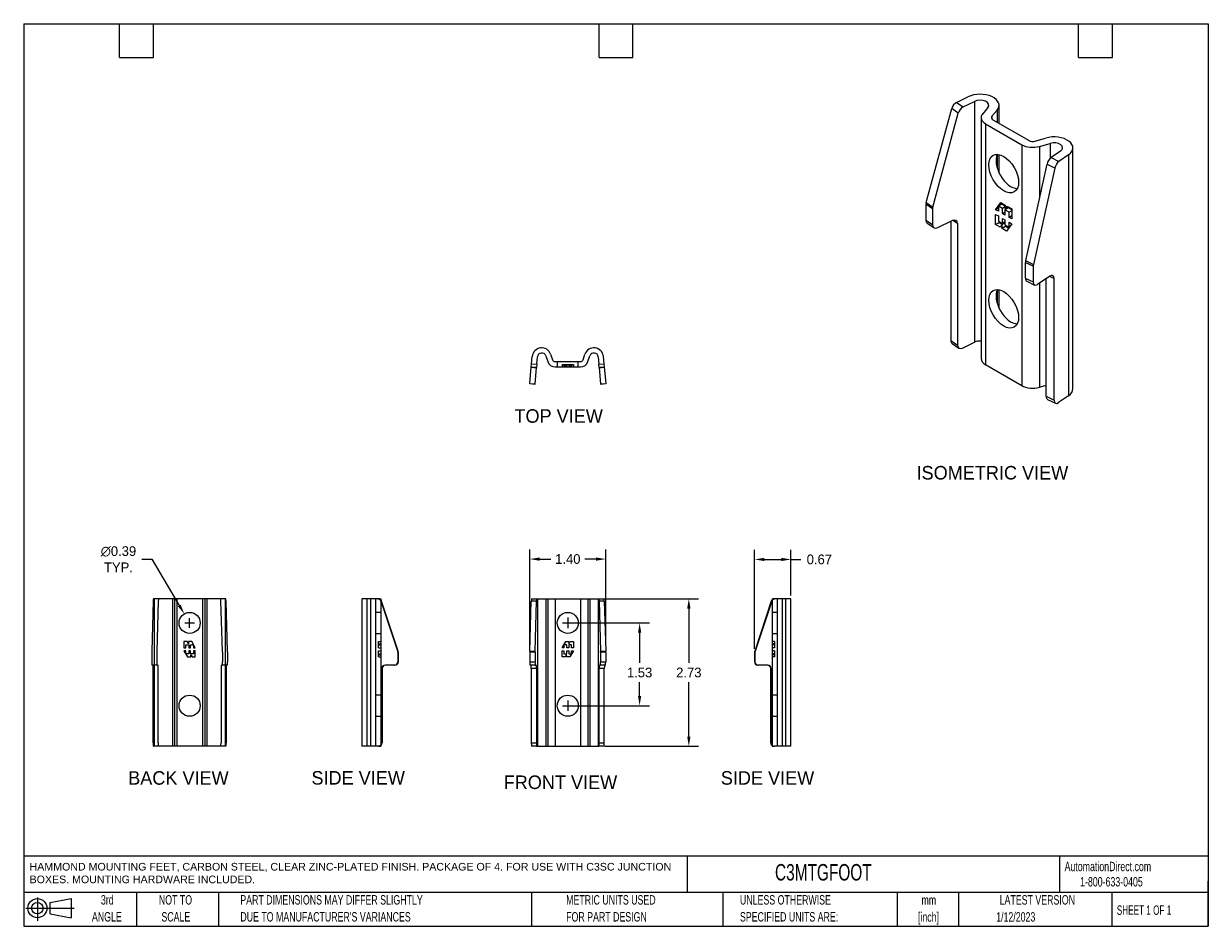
# Model space of a CAD drawing. Header units: inches. Extents: x 0 to 21.9, y 0 to 16.7.
import ezdxf
from ezdxf.lldxf.tags import DXFTag

# ---------------------------------------------------------------- set-up
doc = ezdxf.new("R2010")
doc.units = ezdxf.units.IN
doc.header["$MEASUREMENT"] = 0
doc.layers.get('0').update_dxf_attribs({"linetype": 'CONTINUOUS'})
doc.layers.get('Defpoints').update_dxf_attribs({"linetype": 'CONTINUOUS'})
doc.layers.add('COM70237', color=7, linetype='CONTINUOUS')
doc.layers.add('TEXT', color=140, linetype='CONTINUOUS', lineweight=25)
doc.styles.add('SLDTEXTSTYLE0', font='TXT', dxfattribs={"width": 0.7})
doc.styles.add('SLDTEXTSTYLE1', font='TXT', dxfattribs={"width": 0.65})
tags = doc.linetypes.add('HIDDEN2', pattern=[0.1875, 0.125, -0.0625]).pattern_tags.tags
tags[6:7] = [DXFTag(74, 4), DXFTag(75, 0), DXFTag(340, '0'), DXFTag(46, 0.0), DXFTag(50, 0.0), DXFTag(44, 0.0), DXFTag(45, 0.0)]
tags[4:5] = [DXFTag(74, 4), DXFTag(75, 0), DXFTag(340, '0'), DXFTag(46, 0.0), DXFTag(50, 0.0), DXFTag(44, 0.0), DXFTag(45, 0.0)]
doc.dimstyles.get("Standard").update_dxf_attribs({"dimtxt": 0.18, "dimasz": 0.18, "dimexe": 0.18, "dimexo": 0.0625, "dimgap": 0.09, "dimtad": 0, "dimtih": 1, "dimtoh": 1, "dimzin": 0, "dimdsep": 46, "dimtxsty": 'Standard', "dimcen": 0.09, "dimadec": 0, "dimazin": 0, "dimtfac": 1, "dimtofl": 0, "dimtmove": 0, "dimatfit": 3, "dimfxl": 1, "dimtolj": 1, "dimtzin": 0, "dimarcsym": 0})

# ---------------------------------------------------------------- blocks, each defined once
blk = doc.blocks.new('*D5')
at = {"color": 0, "lineweight": -2, "transparency": 16777216}
for p, q in [((10.696, 6.054), (12.477, 6.054)), ((12.297, 5.874), (12.297, 4.871)), ((12.297, 3.508), (12.297, 4.511)), ((10.744, 3.328), (12.477, 3.328))]:
    blk.add_line(p, q, dxfattribs=at)
at = {"color": 0, "transparency": 16777216}
for points in [[(12.267, 5.874), (12.327, 5.874), (12.297, 6.054)], [(12.267, 3.508), (12.327, 3.508), (12.297, 3.328)]]:
    blk.add_solid(points, dxfattribs=at)
at = {"layer": 'Defpoints', "color": 0, "transparency": 16777216}
for p in [(10.634, 6.054), (10.682, 3.328), (12.297, 3.328)]:
    blk.add_point(p, dxfattribs=at)
at = {"color": 0, "transparency": 16777216, "insert": (12.297, 4.691), "char_height": 0.18, "attachment_point": 5}
blk.add_mtext('\\A1;2.73', dxfattribs=at)
blk = doc.blocks.new('*D6')
at = {"color": 0, "lineweight": -2, "transparency": 16777216}
for p, q in [((13.512, 5.131), (13.512, 6.962)), ((14.185, 6.117), (14.185, 6.962)), ((13.692, 6.782), (14.005, 6.782)), ((14.185, 6.782), (14.365, 6.782))]:
    blk.add_line(p, q, dxfattribs=at)
at = {"color": 0, "transparency": 16777216}
for points in [[(13.692, 6.812), (13.692, 6.752), (13.512, 6.782)], [(14.005, 6.812), (14.005, 6.752), (14.185, 6.782)]]:
    blk.add_solid(points, dxfattribs=at)
at = {"layer": 'Defpoints', "color": 0, "transparency": 16777216}
for p in [(14.185, 6.782), (14.185, 6.054), (13.512, 5.068)]:
    blk.add_point(p, dxfattribs=at)
at = {"color": 0, "transparency": 16777216, "insert": (14.71, 6.782), "char_height": 0.18, "attachment_point": 5}
blk.add_mtext('\\A1;0.67', dxfattribs=at)
blk = doc.blocks.new('*D7')
at = {"color": 0, "lineweight": -2, "transparency": 16777216}
for p, q in [((9.359, 5.15), (9.359, 6.969)), ((9.539, 6.789), (9.745, 6.789)), ((10.581, 6.789), (10.375, 6.789)), ((10.761, 5.231), (10.761, 6.969))]:
    blk.add_line(p, q, dxfattribs=at)
at = {"color": 0, "transparency": 16777216}
for points in [[(9.539, 6.819), (9.539, 6.759), (9.359, 6.789)], [(10.581, 6.819), (10.581, 6.759), (10.761, 6.789)]]:
    blk.add_solid(points, dxfattribs=at)
at = {"layer": 'Defpoints', "color": 0, "transparency": 16777216}
for p in [(10.761, 6.789), (9.359, 5.088), (10.761, 5.168)]:
    blk.add_point(p, dxfattribs=at)
at = {"color": 0, "transparency": 16777216, "insert": (10.06, 6.789), "char_height": 0.18, "attachment_point": 5}
blk.add_mtext('\\A1;1.40', dxfattribs=at)
blk = doc.blocks.new('*D8')
at = {"color": 0, "lineweight": -2, "transparency": 16777216}
for p, q in [((2.187, 6.786), (2.367, 6.786)), ((2.367, 6.786), (2.876, 5.932)), ((3.068, 5.519), (3.068, 5.699)), ((2.978, 5.609), (3.158, 5.609))]:
    blk.add_line(p, q, dxfattribs=at)
at = {"color": 0, "transparency": 16777216}
blk.add_solid([(2.902, 5.947), (2.85, 5.916), (2.968, 5.777)], dxfattribs=at)
at = {"layer": 'Defpoints', "color": 0, "transparency": 16777216}
for p in [(2.968, 5.777), (3.167, 5.442)]:
    blk.add_point(p, dxfattribs=at)
at = {"color": 0, "transparency": 16777216, "insert": (1.752, 6.786), "char_height": 0.18, "attachment_point": 5}
blk.add_mtext('\\A1;∅0.39\\PTYP.', dxfattribs=at)
blk = doc.blocks.new('Block11')
at = {"color": 7, "linetype": 'Continuous', "lineweight": 18}
for p, q in [((0, 2.88), (10.87, 2.88)), ((2.59, 5.31), (2.59, 0)), ((5.48, 4.17), (10.18, 5.03)), ((5.48, 1.6), (5.48, 4.17)), ((10.18, 5.03), (10.18, 0.73)), ((5.48, 1.6), (10.18, 0.73))]:
    blk.add_line(p, q, dxfattribs=at)
for radius in [2.15, 1.29]:
    blk.add_circle((2.59, 2.88), radius, dxfattribs=at)
blk = doc.blocks.new('Block12')
at = {"color": 7, "linetype": 'Continuous'}
blk.add_blockref('Block11', (0, 0), dxfattribs=at)
blk = doc.blocks.new('SW_NOTE_0_1')
at = {"layer": 'TEXT', "color": 0, "char_height": 2.117, "attachment_point": 2, "style": 'SLDTEXTSTYLE0'}
for s, insert in [('mm', (2.84, 2.73)), ('[inch]', (2.76, -1.09))]:
    blk.add_mtext(s, dxfattribs=dict(at, insert=insert))
blk = doc.blocks.new('SW_NOTE_0_2')
at = {"layer": 'TEXT', "color": 0, "char_height": 2.1167, "attachment_point": 1, "style": 'SLDTEXTSTYLE0'}
for s, insert in [('UNLESS OTHERWISE', (0, 2.73)), ('SPECIFIED UNITS ARE:', (0, -1.09))]:
    blk.add_mtext(s, dxfattribs=dict(at, insert=insert))
blk = doc.blocks.new('SW_NOTE_0_3')
at = {"layer": 'TEXT', "color": 0, "char_height": 2.1167, "attachment_point": 1, "style": 'SLDTEXTSTYLE0'}
for s, insert in [('PART DIMENSIONS MAY DIFFER SLIGHTLY', (0, 2.73)), ("DUE TO MANUFACTURER'S VARIANCES", (0, -1.09))]:
    blk.add_mtext(s, dxfattribs=dict(at, insert=insert))
blk = doc.blocks.new('SW_NOTE_0_4')
at = {"layer": 'TEXT', "color": 0, "char_height": 2.117, "attachment_point": 2, "style": 'SLDTEXTSTYLE0'}
for s, insert in [('NOT TO', (5.26, 2.73)), ('SCALE', (5.35, -1.09))]:
    blk.add_mtext(s, dxfattribs=dict(at, insert=insert))
blk = doc.blocks.new('SW_NOTE_0_5')
at = {"layer": 'TEXT', "color": 0, "char_height": 2.117, "attachment_point": 2, "style": 'SLDTEXTSTYLE0'}
for s, insert in [('3rd', (2.32, 2.73)), ('ANGLE', (2.22, -1.09))]:
    blk.add_mtext(s, dxfattribs=dict(at, insert=insert))
blk = doc.blocks.new('SW_NOTE_0_6')
at = {"layer": 'TEXT', "color": 0, "char_height": 2.1167, "attachment_point": 1, "style": 'SLDTEXTSTYLE0'}
for s, insert in [('METRIC UNITS USED', (0, 2.73)), ('FOR PART DESIGN', (0, -1.09))]:
    blk.add_mtext(s, dxfattribs=dict(at, insert=insert))
blk = doc.blocks.new('*D18')
at = {"color": 0, "lineweight": -2, "transparency": 16777216}
for p, q in [((10.122, 5.609), (11.567, 5.609)), ((11.387, 5.429), (11.387, 4.871)), ((11.387, 4.258), (11.387, 4.511)), ((10.122, 4.078), (11.567, 4.078))]:
    blk.add_line(p, q, dxfattribs=at)
at = {"color": 0, "transparency": 16777216}
for points in [[(11.357, 5.429), (11.417, 5.429), (11.387, 5.609)], [(11.357, 4.258), (11.417, 4.258), (11.387, 4.078)]]:
    blk.add_solid(points, dxfattribs=at)
at = {"layer": 'Defpoints', "color": 0, "transparency": 16777216}
for p in [(10.059, 5.609), (10.059, 4.078), (11.387, 4.078)]:
    blk.add_point(p, dxfattribs=at)
at = {"color": 0, "transparency": 16777216, "insert": (11.387, 4.691), "char_height": 0.18, "attachment_point": 5}
blk.add_mtext('\\A1;1.53', dxfattribs=at)

msp = doc.modelspace()

# ---------------------------------------------------------------- linework, layer by layer
for p, q in [((10.059, 5.707), (10.059, 5.512)), ((9.962, 5.609), (10.157, 5.609)), ((10.059, 4.176), (10.059, 3.981)), ((9.962, 4.078), (10.157, 4.078))]:
    msp.add_line(p, q)
at = {"layer": 'COM70237', "color": 7, "linetype": 'Continuous'}
for p, q in [((17.248, 15.232), (17.458, 15.333)), ((16.686, 13.381), (17.157, 15.118)), ((17.279, 15.034), (17.157, 15.118)), ((17.248, 15.232), (17.37, 15.148)), ((17.37, 15.148), (17.58, 15.249)), ((17.58, 15.249), (17.58, 10.798)), ((17.827, 15.138), (17.73, 15.023)), ((18.033, 14.846), (18.033, 15.179)), ((16.808, 13.297), (17.279, 15.034)), ((17.701, 14.951), (17.701, 10.499)), ((17.997, 15.09), (17.9, 14.975)), ((17.9, 14.975), (17.9, 14.927)), ((17.919, 14.912), (18.586, 14.527)), ((17.997, 15.09), (17.997, 14.866)), ((17.784, 14.834), (18.451, 14.449)), ((17.784, 14.834), (17.784, 10.383)), ((18.696, 14.516), (18.894, 14.572)), ((18.779, 14.418), (18.978, 14.474)), ((18.978, 14.474), (18.978, 14.196)), ((17.997, 14.261), (17.997, 14.018)), ((18.033, 13.926), (18.033, 14.267)), ((18.451, 14.449), (18.451, 9.998)), ((18.779, 14.418), (18.779, 13.46)), ((19.17, 14.331), (18.995, 14.21)), ((19.316, 14.261), (19.14, 14.14)), ((19.316, 14.261), (19.316, 9.809)), ((19.398, 9.939), (19.398, 14.391)), ((18.918, 14.088), (18.523, 12.307)), ((19.064, 14.017), (18.668, 12.237)), ((19.064, 14.017), (18.918, 14.088)), ((18.995, 14.21), (19.14, 14.14)), ((16.686, 13.381), (16.808, 13.297)), ((17.969, 13.248), (18.063, 13.383)), ((18.063, 13.383), (18.148, 13.334)), ((18.076, 13.347), (18.09, 13.368)), ((16.681, 13.347), (16.681, 13.057)), ((16.803, 13.263), (16.681, 13.347)), ((16.803, 13.263), (16.803, 12.973)), ((18.019, 13.277), (17.969, 13.248)), ((18.019, 13.219), (17.969, 13.248)), ((17.969, 12.972), (17.969, 13.161)), ((17.969, 13.161), (18.019, 13.132)), ((18.082, 13.351), (18.019, 13.314)), ((18.094, 13.27), (18.019, 13.314)), ((18.019, 13.314), (18.019, 13.219)), ((18.148, 13.313), (18.082, 13.351)), ((18.148, 13.301), (18.094, 13.27)), ((18.094, 13.176), (18.094, 13.27)), ((18.141, 13.203), (18.094, 13.176)), ((18.141, 13.149), (18.094, 13.176)), ((18.205, 13.28), (18.141, 13.243)), ((18.217, 13.2), (18.141, 13.243)), ((18.141, 13.243), (18.141, 13.149)), ((18.148, 13.334), (18.148, 13.265)), ((18.148, 13.265), (18.183, 13.314)), ((18.208, 13.299), (18.148, 13.265)), ((18.158, 13.253), (18.158, 13.27)), ((18.183, 13.314), (18.267, 13.266)), ((18.267, 13.244), (18.205, 13.28)), ((18.267, 13.229), (18.217, 13.2)), ((18.217, 13.105), (18.217, 13.2)), ((18.267, 13.266), (18.267, 13.076)), ((16.681, 13.057), (16.803, 12.973)), ((16.706, 13), (16.828, 12.916)), ((16.899, 12.917), (17.167, 13.047)), ((17.14, 13.034), (17.14, 10.83)), ((17.263, 12.992), (17.176, 13.051)), ((17.263, 12.992), (17.263, 10.746)), ((18.032, 13.008), (17.969, 12.972)), ((18.053, 12.923), (17.969, 12.972)), ((18.019, 13.132), (18.019, 13.037)), ((18.019, 13.037), (18.094, 12.994)), ((18.032, 13.008), (18.032, 13.03)), ((18.091, 12.974), (18.032, 13.008)), ((18.087, 12.972), (18.053, 12.923)), ((18.141, 13.003), (18.087, 12.972)), ((18.087, 12.903), (18.087, 12.972)), ((18.151, 12.94), (18.087, 12.903)), ((18.094, 12.994), (18.094, 13.088)), ((18.094, 13.088), (18.141, 13.061)), ((18.141, 13.021), (18.094, 12.994)), ((18.141, 13.061), (18.141, 12.967)), ((18.141, 12.967), (18.217, 12.923)), ((18.151, 12.94), (18.151, 12.961)), ((18.209, 12.906), (18.151, 12.94)), ((18.267, 12.989), (18.172, 12.854)), ((18.267, 13.134), (18.217, 13.105)), ((18.267, 13.076), (18.217, 13.105)), ((18.217, 12.923), (18.217, 13.018)), ((18.217, 13.018), (18.267, 12.989)), ((18.224, 12.927), (18.217, 12.923)), ((18.172, 12.854), (18.087, 12.903)), ((18.518, 12.272), (18.518, 11.983)), ((18.664, 12.202), (18.518, 12.272)), ((18.523, 12.307), (18.668, 12.237)), ((18.664, 12.202), (18.664, 11.912)), ((18.518, 11.983), (18.664, 11.912)), ((18.544, 11.925), (18.69, 11.855)), ((18.969, 12.02), (18.744, 11.865)), ((18.779, 11.889), (18.779, 9.966)), ((18.904, 9.798), (18.904, 11.975)), ((19.05, 11.973), (18.963, 12.015)), ((19.05, 9.728), (19.05, 11.973)), ((17.997, 11.761), (17.997, 11.518)), ((18.033, 11.426), (18.033, 11.767)), ((17.14, 10.83), (17.263, 10.746)), ((17.165, 10.774), (17.287, 10.69)), ((17.358, 10.691), (17.58, 10.798)), ((9.391, 10.398), (9.402, 10.534)), ((9.485, 10.39), (9.497, 10.526)), ((9.652, 10.545), (9.688, 10.441)), ((9.742, 10.576), (9.778, 10.471)), ((10.341, 10.471), (10.377, 10.576)), ((10.43, 10.441), (10.466, 10.545)), ((10.622, 10.526), (10.634, 10.39)), ((10.716, 10.534), (10.728, 10.398)), ((9.359, 10.032), (9.385, 10.339)), ((9.385, 10.339), (9.391, 10.398)), ((9.48, 10.331), (9.385, 10.339)), ((9.391, 10.398), (9.485, 10.39)), ((9.453, 10.024), (9.48, 10.331)), ((9.485, 10.39), (9.48, 10.331)), ((9.824, 10.439), (10.295, 10.439)), ((9.824, 10.344), (10.295, 10.344)), ((10.634, 10.39), (10.728, 10.398)), ((10.639, 10.331), (10.634, 10.39)), ((10.733, 10.339), (10.639, 10.331)), ((10.639, 10.331), (10.666, 10.024)), ((10.728, 10.398), (10.733, 10.339)), ((10.733, 10.339), (10.76, 10.032)), ((17.784, 10.383), (18.451, 9.998)), ((9.358, 10.029), (9.359, 10.032)), ((9.453, 10.021), (9.358, 10.029)), ((9.359, 10.032), (9.453, 10.024)), ((9.453, 10.024), (9.453, 10.021)), ((10.666, 10.024), (10.76, 10.032)), ((10.761, 10.029), (10.666, 10.021)), ((10.666, 10.021), (10.666, 10.024)), ((10.76, 10.032), (10.761, 10.029)), ((18.779, 9.966), (18.904, 10.001)), ((18.904, 9.798), (19.05, 9.728)), ((18.93, 9.741), (19.075, 9.671)), ((19.316, 9.809), (19.13, 9.681)), ((2.394, 6.012), (2.367, 5.088)), ((2.411, 6.054), (2.399, 6.054)), ((2.751, 6.054), (2.411, 6.054)), ((2.411, 6.054), (2.411, 3.328)), ((2.787, 6.054), (2.751, 6.054)), ((2.751, 6.054), (2.751, 3.328)), ((2.832, 6.054), (2.787, 6.054)), ((2.787, 6.054), (2.787, 3.328)), ((3.303, 6.054), (2.832, 6.054)), ((2.832, 6.054), (2.832, 3.328)), ((3.349, 6.054), (3.303, 6.054)), ((3.303, 6.054), (3.303, 3.328)), ((3.385, 6.054), (3.349, 6.054)), ((3.349, 6.054), (3.349, 3.328)), ((3.725, 6.054), (3.385, 6.054)), ((3.385, 6.054), (3.385, 3.328)), ((3.725, 6.054), (3.725, 3.328)), ((3.737, 6.054), (3.725, 6.054)), ((3.769, 5.088), (3.742, 6.012)), ((6.412, 6.054), (6.252, 6.054)), ((6.252, 6.054), (6.252, 3.328)), ((6.412, 6.054), (6.412, 3.328)), ((6.548, 6.054), (6.412, 6.054)), ((6.548, 6.054), (6.556, 6.054)), ((6.556, 6.054), (6.602, 6.054)), ((6.602, 6.054), (6.602, 6.034)), ((6.914, 5.088), (6.607, 6.012)), ((6.615, 6.012), (6.607, 6.012)), ((6.922, 5.088), (6.615, 6.012)), ((9.359, 5.088), (9.385, 6.012)), ((9.48, 6.012), (9.385, 6.012)), ((9.391, 6.054), (9.485, 6.054)), ((9.453, 5.088), (9.48, 6.012)), ((9.485, 6.054), (9.497, 6.054)), ((9.497, 6.054), (9.652, 6.054)), ((9.497, 6.054), (9.497, 3.328)), ((9.652, 6.054), (9.688, 6.054)), ((9.652, 6.054), (9.652, 3.328)), ((9.688, 6.054), (9.824, 6.054)), ((9.688, 6.054), (9.688, 3.328)), ((9.824, 6.054), (10.295, 6.054)), ((9.824, 6.054), (9.824, 3.328)), ((10.295, 6.054), (10.43, 6.054)), ((10.295, 6.054), (10.295, 3.328)), ((10.43, 6.054), (10.466, 6.054)), ((10.43, 6.054), (10.43, 3.328)), ((10.466, 6.054), (10.622, 6.054)), ((10.466, 6.054), (10.466, 3.328)), ((10.622, 6.054), (10.634, 6.054)), ((10.622, 6.054), (10.622, 3.328)), ((10.634, 6.054), (10.728, 6.054)), ((10.639, 6.012), (10.666, 5.088)), ((10.733, 6.012), (10.639, 6.012)), ((10.733, 6.012), (10.76, 5.088)), ((13.822, 6.012), (13.515, 5.088)), ((13.83, 6.012), (13.523, 5.088)), ((13.83, 6.012), (13.822, 6.012)), ((13.835, 6.054), (13.881, 6.054)), ((13.835, 6.054), (13.835, 6.034)), ((13.881, 6.054), (13.889, 6.054)), ((14.025, 6.054), (13.889, 6.054)), ((14.185, 6.054), (14.025, 6.054)), ((14.025, 6.054), (14.025, 3.328)), ((14.185, 3.328), (14.185, 6.054)), ((9.954, 5.148), (10.021, 5.264)), ((10.021, 5.264), (10.081, 5.264)), ((10.081, 5.264), (10.081, 5.222)), ((10.081, 5.222), (10.105, 5.264)), ((10.105, 5.264), (10.165, 5.264)), ((10.165, 5.264), (10.165, 5.148)), ((2.367, 5.068), (2.367, 4.891)), ((3.769, 5.068), (3.769, 4.891)), ((6.914, 5.088), (6.922, 5.088)), ((6.917, 5.068), (6.917, 4.891)), ((6.925, 5.068), (6.917, 5.068)), ((6.925, 5.068), (6.925, 4.891)), ((9.358, 5.068), (9.358, 4.891)), ((9.453, 5.068), (9.358, 5.068)), ((9.359, 5.088), (9.453, 5.088)), ((9.453, 5.068), (9.453, 4.891)), ((9.989, 5.148), (9.954, 5.148)), ((9.954, 4.979), (9.954, 5.095)), ((9.954, 5.095), (9.989, 5.095)), ((10.043, 5.206), (9.989, 5.206)), ((9.989, 5.206), (9.989, 5.148)), ((9.989, 5.095), (9.989, 5.037)), ((10.043, 5.148), (10.043, 5.206)), ((10.076, 5.148), (10.043, 5.148)), ((10.043, 5.037), (10.043, 5.095)), ((10.043, 5.095), (10.076, 5.095)), ((10.129, 5.206), (10.076, 5.206)), ((10.076, 5.206), (10.076, 5.148)), ((10.076, 5.095), (10.076, 5.037)), ((10.165, 5.095), (10.098, 4.979)), ((10.129, 5.148), (10.129, 5.206)), ((10.165, 5.148), (10.129, 5.148)), ((10.129, 5.037), (10.129, 5.095)), ((10.129, 5.095), (10.165, 5.095)), ((10.666, 5.088), (10.76, 5.088)), ((10.666, 5.068), (10.666, 4.891)), ((10.761, 5.068), (10.666, 5.068)), ((10.761, 5.068), (10.761, 4.891)), ((13.512, 5.068), (13.512, 4.891)), ((13.52, 5.068), (13.512, 5.068)), ((13.515, 5.088), (13.523, 5.088)), ((13.52, 5.068), (13.52, 4.891)), ((2.387, 4.828), (2.372, 4.828)), ((3.763, 4.828), (3.748, 4.828)), ((6.855, 4.828), (6.68, 4.828)), ((6.863, 4.828), (6.855, 4.828)), ((6.917, 4.891), (6.925, 4.891)), ((9.358, 4.891), (9.453, 4.891)), ((9.458, 4.828), (9.364, 4.828)), ((9.458, 4.828), (9.474, 4.828)), ((10.013, 4.979), (9.954, 4.979)), ((9.989, 5.037), (10.043, 5.037)), ((10.038, 5.021), (10.013, 4.979)), ((10.038, 4.979), (10.038, 5.021)), ((10.098, 4.979), (10.038, 4.979)), ((10.076, 5.037), (10.129, 5.037)), ((10.645, 4.828), (10.661, 4.828)), ((10.755, 4.828), (10.661, 4.828)), ((10.666, 4.891), (10.761, 4.891)), ((13.512, 4.891), (13.52, 4.891)), ((13.582, 4.828), (13.574, 4.828)), ((13.756, 4.828), (13.582, 4.828)), ((2.393, 3.391), (2.393, 4.766)), ((3.743, 4.766), (3.743, 3.391)), ((6.618, 4.766), (6.618, 3.391)), ((6.626, 4.766), (6.618, 4.766)), ((6.626, 4.766), (6.626, 3.391)), ((9.384, 4.766), (9.384, 3.391)), ((9.479, 4.766), (9.384, 4.766)), ((9.479, 4.766), (9.479, 3.391)), ((10.64, 3.391), (10.64, 4.766)), ((10.734, 4.766), (10.64, 4.766)), ((10.734, 3.391), (10.734, 4.766)), ((13.81, 3.391), (13.81, 4.766)), ((13.819, 4.766), (13.81, 4.766)), ((13.819, 3.391), (13.819, 4.766)), ((2.411, 3.328), (2.398, 3.328)), ((2.751, 3.328), (2.411, 3.328)), ((2.787, 3.328), (2.751, 3.328)), ((2.832, 3.328), (2.787, 3.328)), ((3.303, 3.328), (2.832, 3.328)), ((3.349, 3.328), (3.303, 3.328)), ((3.385, 3.328), (3.349, 3.328)), ((3.725, 3.328), (3.385, 3.328)), ((3.737, 3.328), (3.725, 3.328)), ((6.412, 3.328), (6.252, 3.328)), ((6.556, 3.328), (6.412, 3.328)), ((6.564, 3.328), (6.556, 3.328)), ((6.564, 3.328), (6.602, 3.328)), ((6.602, 3.341), (6.602, 3.328)), ((6.618, 3.391), (6.626, 3.391)), ((9.384, 3.391), (9.479, 3.391)), ((9.485, 3.328), (9.39, 3.328)), ((9.485, 3.328), (9.497, 3.328)), ((9.497, 3.328), (9.652, 3.328)), ((9.652, 3.328), (9.688, 3.328)), ((9.688, 3.328), (9.824, 3.328)), ((9.824, 3.328), (10.295, 3.328)), ((10.295, 3.328), (10.43, 3.328)), ((10.43, 3.328), (10.466, 3.328)), ((10.466, 3.328), (10.622, 3.328)), ((10.622, 3.328), (10.634, 3.328)), ((10.729, 3.328), (10.634, 3.328)), ((10.64, 3.391), (10.734, 3.391)), ((13.81, 3.391), (13.819, 3.391)), ((13.835, 3.341), (13.835, 3.328)), ((13.835, 3.328), (13.873, 3.328)), ((13.881, 3.328), (13.873, 3.328)), ((14.025, 3.328), (13.881, 3.328)), ((14.185, 3.328), (14.025, 3.328))]:
    msp.add_line(p, q, dxfattribs=at)
at = {"layer": 'COM70237', "color": 7, "linetype": 'HIDDEN2'}
for p, q in [((9.479, 10.32), (9.384, 10.328)), ((9.864, 10.439), (9.864, 10.344)), ((9.954, 10.389), (9.954, 10.344)), ((9.954, 10.389), (10.021, 10.389)), ((9.989, 10.389), (9.989, 10.344)), ((10.013, 10.389), (10.013, 10.344)), ((10.021, 10.389), (10.021, 10.344)), ((10.021, 10.389), (10.081, 10.389)), ((10.038, 10.389), (10.038, 10.344)), ((10.043, 10.389), (10.043, 10.344)), ((10.076, 10.389), (10.076, 10.344)), ((10.081, 10.389), (10.081, 10.344)), ((10.081, 10.389), (10.105, 10.389)), ((10.098, 10.389), (10.098, 10.344)), ((10.105, 10.389), (10.105, 10.344)), ((10.105, 10.389), (10.165, 10.389)), ((10.129, 10.389), (10.129, 10.344)), ((10.165, 10.389), (10.165, 10.344)), ((10.254, 10.344), (10.254, 10.439)), ((10.734, 10.328), (10.64, 10.32)), ((2.488, 6.012), (2.461, 5.088)), ((3.674, 5.088), (3.647, 6.012)), ((6.347, 6.054), (6.347, 3.328)), ((6.507, 6.054), (6.507, 3.328)), ((6.602, 6.034), (6.602, 3.341)), ((13.835, 6.034), (13.835, 3.341)), ((13.93, 6.054), (13.93, 3.328)), ((14.09, 3.328), (14.09, 6.054)), ((6.602, 5.804), (6.507, 5.804)), ((13.93, 5.804), (13.835, 5.804)), ((3.022, 5.264), (2.962, 5.264)), ((2.962, 5.264), (2.962, 5.148)), ((3.046, 5.222), (3.022, 5.264)), ((3.106, 5.264), (3.046, 5.264)), ((3.046, 5.264), (3.046, 5.222)), ((3.173, 5.148), (3.106, 5.264)), ((6.507, 5.414), (6.602, 5.414)), ((6.557, 5.264), (6.602, 5.264)), ((6.557, 5.148), (6.557, 5.264)), ((13.835, 5.414), (13.93, 5.414)), ((13.88, 5.264), (13.835, 5.264)), ((13.88, 5.264), (13.88, 5.148)), ((2.461, 5.068), (2.461, 4.891)), ((2.962, 5.148), (2.998, 5.148)), ((2.998, 5.095), (2.962, 5.095)), ((2.962, 5.095), (3.029, 4.979)), ((2.998, 5.148), (2.998, 5.206)), ((2.998, 5.206), (3.051, 5.206)), ((2.998, 5.037), (2.998, 5.095)), ((3.051, 5.206), (3.051, 5.148)), ((3.051, 5.148), (3.084, 5.148)), ((3.084, 5.095), (3.051, 5.095)), ((3.051, 5.095), (3.051, 5.037)), ((3.084, 5.148), (3.084, 5.206)), ((3.084, 5.206), (3.138, 5.206)), ((3.084, 5.037), (3.084, 5.095)), ((3.138, 5.206), (3.138, 5.148)), ((3.138, 5.148), (3.173, 5.148)), ((3.173, 5.095), (3.138, 5.095)), ((3.138, 5.095), (3.138, 5.037)), ((3.173, 4.979), (3.173, 5.095)), ((3.674, 5.068), (3.674, 4.891)), ((6.557, 5.222), (6.602, 5.222)), ((6.557, 5.206), (6.602, 5.206)), ((6.557, 5.148), (6.602, 5.148)), ((6.557, 5.095), (6.602, 5.095)), ((6.557, 4.979), (6.557, 5.095)), ((13.88, 5.222), (13.835, 5.222)), ((13.88, 5.206), (13.835, 5.206)), ((13.88, 5.148), (13.835, 5.148)), ((13.88, 5.095), (13.835, 5.095)), ((13.88, 5.095), (13.88, 4.979)), ((2.482, 4.828), (2.387, 4.828)), ((3.051, 5.037), (2.998, 5.037)), ((3.029, 4.979), (3.089, 4.979)), ((3.138, 5.037), (3.084, 5.037)), ((3.089, 4.979), (3.089, 5.021)), ((3.089, 5.021), (3.114, 4.979)), ((3.114, 4.979), (3.173, 4.979)), ((3.748, 4.828), (3.654, 4.828)), ((6.557, 5.037), (6.602, 5.037)), ((6.557, 5.021), (6.602, 5.021)), ((6.557, 4.979), (6.602, 4.979)), ((13.88, 5.037), (13.835, 5.037)), ((13.88, 5.021), (13.835, 5.021)), ((13.88, 4.979), (13.835, 4.979)), ((2.487, 3.391), (2.487, 4.766)), ((3.648, 4.766), (3.648, 3.391)), ((6.602, 4.273), (6.507, 4.273)), ((13.93, 4.273), (13.835, 4.273)), ((6.507, 3.883), (6.602, 3.883)), ((13.835, 3.883), (13.93, 3.883))]:
    msp.add_line(p, q, dxfattribs=at)
at = {"layer": 'COM70237', "color": 7, "linetype": 'Continuous'}
for centre in [(3.068, 5.609), (10.059, 5.609), (3.068, 4.078), (10.059, 4.078)]:
    msp.add_circle(centre, 0.195, dxfattribs=at)
for centre, radius, start, end in [((9.577, 10.519), 0.175, 19, 175), ((9.577, 10.519), 0.08, 19, 175), ((10.542, 10.519), 0.175, 5, 161), ((10.542, 10.519), 0.08, 5, 161), ((9.824, 10.487), 0.143, 199, 270), ((9.824, 10.487), 0.048, 199, 270), ((10.295, 10.487), 0.048, 270, 341), ((10.295, 10.487), 0.143, 270, 341)]:
    msp.add_arc(centre, radius, start, end, dxfattribs=at)
for centre, major_axis, ratio, start_param, end_param in [((17.683, 15.179), (-0.35, 0), 0.57735, 2.687807, 5.410521), ((17.248, 15.13), (-0.071, -0.103), 0.625473, 3.974605, 5.223648), ((17.37, 15.046), (0.071, 0.103), 0.625473, 0.833013, 2.082055), ((17.683, 15.179), (-0.16, 0), 0.57735, 2.687807, 5.410521), ((17.987, 14.951), (0.286, 0), 0.57735, 2.687807, 3.926991), ((17.987, 14.951), (0.096, 0), 0.57735, 2.687807, 3.926991), ((18.653, 14.566), (-0.096, 0), 0.57735, 0.785398, 2.024582), ((19.048, 14.391), (-0.35, 0), 0.57735, 2.443461, 5.166175), ((19.048, 14.391), (-0.16, 0), 0.57735, 2.443461, 5.166175), ((18.252, 13.993), (0.195, -0.338), 0.57735, 3.493286, 5.931492), ((18.653, 14.566), (-0.286, 0), 0.57735, 0.785398, 2.024582), ((18.995, 14.108), (-0.054, -0.112), 0.524834, 3.887007, 5.13605), ((19.14, 14.038), (0.054, 0.112), 0.524834, 0.745414, 1.994457), ((16.777, 13.393), (-0.071, -0.103), 0.625473, 5.223648, 5.545399), ((16.899, 13.309), (-0.071, -0.103), 0.625473, 5.223648, 5.545399), ((16.777, 13.103), (0.071, 0.103), 0.625473, 2.403806, 3.141593), ((16.899, 13.019), (0.071, 0.103), 0.625473, 2.403806, 3.974602), ((17.167, 12.945), (-0.071, -0.103), 0.625473, 2.403806, 3.974602), ((18.599, 12.327), (-0.054, -0.112), 0.524834, 5.13605, 5.457801), ((18.744, 12.257), (-0.054, -0.112), 0.524834, 5.13605, 5.457801), ((18.599, 12.038), (0.054, 0.112), 0.524834, 2.316208, 3.141593), ((18.744, 11.967), (0.054, 0.112), 0.524834, 2.316208, 3.887004), ((18.969, 11.918), (-0.054, -0.112), 0.524834, 2.316208, 3.887004), ((18.252, 11.492), (0.195, -0.338), 0.57735, 3.493286, 5.931492), ((17.236, 10.877), (0.071, 0.103), 0.625473, 2.403806, 3.141593), ((17.358, 10.793), (0.071, 0.103), 0.625473, 2.403806, 3.974602), ((17.683, 10.727), (-0.16, 0), 0.57735, 4.600474, 5.410521), ((17.987, 10.499), (0.286, 0), 0.57735, 3.141593, 3.926991), ((18.653, 10.114), (-0.286, 0), 0.57735, 0.785398, 2.024582), ((19.048, 9.939), (-0.35, 0), 0.57735, 2.443461, 3.141593), ((18.984, 9.854), (0.054, 0.112), 0.524834, 2.316208, 3.141593), ((19.13, 9.783), (0.054, 0.112), 0.524834, 2.316208, 3.887004), ((2.399, 5.992), (0, 0.0625), 0.087156, 0.000003, 1.249046), ((3.737, 5.992), (0, -0.0625), 0.087156, 1.892547, 3.141593), ((6.548, 5.992), (0, -0.0625), 0.996195, 1.892547, 3.141593), ((6.556, 5.992), (0, 0.0625), 0.996195, 5.03414, 6.283182), ((9.391, 5.992), (0, -0.0625), 0.087156, 3.141593, 4.390638), ((9.485, 5.992), (0, 0.0625), 0.087156, 0.000003, 1.249046), ((10.634, 5.992), (0, -0.0625), 0.087156, 1.892547, 3.141593), ((10.728, 5.992), (0, 0.0625), 0.087156, 5.03414, 6.283182), ((13.881, 5.992), (0, -0.0625), 0.996195, 3.141593, 4.390638), ((13.889, 5.992), (0, 0.0625), 0.996195, 0.000003, 1.249046), ((2.372, 5.068), (0, 0.0625), 0.087156, 1.249046, 1.570796), ((3.763, 5.068), (0, 0.0625), 0.087156, 4.712389, 5.03414), ((6.855, 5.068), (0, -0.0625), 0.996195, 1.570796, 1.892547), ((6.863, 5.068), (0, 0.0625), 0.996195, 4.712389, 5.03414), ((9.364, 5.068), (0, 0.0625), 0.087156, 1.249046, 1.570796), ((9.458, 5.068), (0, 0.0625), 0.087156, 1.249046, 1.570796), ((10.661, 5.068), (0, 0.0625), 0.087156, 4.712389, 5.03414), ((10.755, 5.068), (0, 0.0625), 0.087156, 4.712389, 5.03414), ((13.574, 5.068), (0, 0.0625), 0.996195, 1.249046, 1.570796), ((13.582, 5.068), (0, 0.0625), 0.996195, 1.249046, 1.570796), ((2.372, 4.891), (0, 0.0625), 0.087156, 1.570796, 3.141593), ((2.387, 4.766), (0, 0.0625), 0.087156, 4.712389, 6.283185), ((3.748, 4.766), (0, -0.0625), 0.087156, 3.141593, 4.712389), ((3.763, 4.891), (0, -0.0625), 0.087156, 0, 1.570796), ((6.68, 4.766), (0, -0.0625), 0.996195, 3.141593, 4.712389), ((6.689, 4.766), (0, 0.0625), 0.996195, 0, 1.570796), ((6.855, 4.891), (0, -0.0625), 0.996195, 0, 1.570796), ((6.863, 4.891), (0, 0.0625), 0.996195, 3.141593, 4.712389), ((9.364, 4.891), (0, -0.0625), 0.087156, 4.712389, 6.283185), ((9.379, 4.766), (0, -0.0625), 0.087156, 1.570796, 3.141593), ((9.458, 4.891), (0, 0.0625), 0.087156, 1.570796, 3.141593), ((9.474, 4.766), (0, 0.0625), 0.087156, 4.712389, 6.283185), ((10.645, 4.766), (0, -0.0625), 0.087156, 3.141593, 4.712389), ((10.661, 4.891), (0, -0.0625), 0.087156, 0, 1.570796), ((10.74, 4.766), (0, 0.0625), 0.087156, 0, 1.570796), ((10.755, 4.891), (0, 0.0625), 0.087156, 3.141593, 4.712389), ((13.574, 4.891), (0, -0.0625), 0.996195, 4.712389, 6.283185), ((13.582, 4.891), (0, 0.0625), 0.996195, 1.570796, 3.141593), ((13.748, 4.766), (0, -0.0625), 0.996195, 1.570796, 3.141593), ((13.756, 4.766), (0, 0.0625), 0.996195, 4.712389, 6.283185), ((2.398, 3.391), (0, 0.0625), 0.087156, 1.570796, 3.141593), ((3.737, 3.391), (0, -0.0625), 0.087156, 0, 1.570796), ((6.556, 3.391), (0, -0.0625), 0.996195, 0, 1.570796), ((6.564, 3.391), (0, 0.0625), 0.996195, 3.141593, 4.712389), ((9.39, 3.391), (0, -0.0625), 0.087156, 4.712389, 6.283185), ((9.485, 3.391), (0, 0.0625), 0.087156, 1.570796, 3.141593), ((10.634, 3.391), (0, -0.0625), 0.087156, 0, 1.570796), ((10.729, 3.391), (0, 0.0625), 0.087156, 3.141593, 4.712389), ((13.873, 3.391), (0, -0.0625), 0.996195, 4.712389, 6.283185), ((13.881, 3.391), (0, 0.0625), 0.996195, 1.570796, 3.141593)]:
    msp.add_ellipse(centre, major_axis=major_axis, ratio=ratio, start_param=start_param, end_param=end_param, dxfattribs=at)
for centre in [(18.118, 13.915), (18.118, 11.415)]:
    msp.add_ellipse(centre, major_axis=(-0.195, 0.338), ratio=0.57735, dxfattribs=at)
at = {"layer": 'COM70237', "color": 7, "linetype": 'HIDDEN2'}
for centre, major_axis, start_param, end_param in [((2.493, 5.992), (0, -0.0625), 3.141593, 4.390638), ((3.642, 5.992), (0, 0.0625), 5.03414, 6.283182), ((2.467, 5.068), (0, 0.0625), 1.249046, 1.570796), ((3.669, 5.068), (0, 0.0625), 4.712389, 5.03414), ((2.467, 4.891), (0, -0.0625), 4.712389, 6.283185), ((2.482, 4.766), (0, -0.0625), 1.570796, 3.141593), ((3.654, 4.766), (0, 0.0625), 0, 1.570796), ((3.669, 4.891), (0, 0.0625), 3.141593, 4.712389), ((2.493, 3.391), (0, -0.0625), 4.712389, 6.283185), ((3.643, 3.391), (0, 0.0625), 3.141593, 4.712389)]:
    msp.add_ellipse(centre, major_axis=major_axis, ratio=0.087156, start_param=start_param, end_param=end_param, dxfattribs=at)
at = {"layer": 'TEXT'}
for p, q in [((0, 16.686), (21.901, 16.686)), ((0, 16.686), (0, 0)), ((1.773, 16.061), (1.773, 16.686)), ((2.399, 16.061), (2.399, 16.686)), ((10.638, 16.061), (10.638, 16.686)), ((11.263, 16.061), (11.263, 16.686)), ((19.502, 16.061), (19.502, 16.686)), ((20.128, 16.061), (20.128, 16.686)), ((21.901, 16.686), (21.901, 0)), ((1.773, 16.061), (2.399, 16.061)), ((10.638, 16.061), (11.263, 16.061)), ((19.502, 16.061), (20.128, 16.061)), ((21.901, 1.296), (0, 1.296)), ((12.269, 1.296), (12.269, 0.626)), ((19.152, 1.296), (19.152, 0.626)), ((21.901, 0), (21.901, 0.834)), ((21.901, 0.626), (0, 0.626)), ((2.086, 0.626), (2.086, 0)), ((3.602, 0.626), (3.602, 0)), ((9.386, 0.626), (9.386, 0)), ((12.928, 0.626), (12.928, 0)), ((16.151, 0.626), (16.151, 0)), ((17.283, 0.626), (17.283, 0)), ((20.119, 0.626), (20.119, 0)), ((0, 0), (21.901, 0))]:
    msp.add_line(p, q, dxfattribs=at)

# ---------------------------------------------------------------- block references
at = {"layer": 'TEXT', "xscale": 0.08211828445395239, "yscale": 0.08211828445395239, "zscale": 0.08211828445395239}
for name, p in [('Block12', (0.04, 0.099)), ('SW_NOTE_0_5', (1.355, 0.352)), ('SW_NOTE_0_4', (2.374, 0.352)), ('SW_NOTE_0_3', (4.005, 0.352)), ('SW_NOTE_0_6', (10.029, 0.352)), ('SW_NOTE_0_2', (13.242, 0.352)), ('SW_NOTE_0_1', (16.501, 0.348))]:
    msp.add_blockref(name, p, dxfattribs=at)

# ---------------------------------------------------------------- texts
at = {"char_height": 0.25, "attachment_point": 1}
for s, heights, insert in [('TOP VIEW', [0], (9.073, 9.559)), ('ISOMETRIC VIEW', [0], (16.507, 8.51)), ('BACK VIEW', [0], (1.932, 2.868)), ('SIDE VIEW', [0.239], (5.32, 2.87)), ('SIDE VIEW', [0], (12.888, 2.868)), ('FRONT VIEW', [0], (8.874, 2.788))]:
    msp.add_mtext_dynamic_manual_height_columns(s, width=5.32512, gutter_width=0.4, heights=heights, dxfattribs=dict(at, insert=insert))
at = {"layer": 'TEXT', "insert": (0.109, 1.172), "char_height": 0.1875, "attachment_point": 1}
msp.add_mtext_dynamic_manual_height_columns('{\\fArial|b0|i0|c0|p34;\\H0.75x;HAMMOND MOUNTING FEET, CARBON STEEL, CLEAR ZINC-PLATED FINISH. PACKAGE OF 4. FOR USE WITH C3SC JUNCTION BOXES. MOUNTING HARDWARE INCLUDED.}', width=12.16041, gutter_width=0.4, heights=[0], dxfattribs=at)
at = {"layer": 'TEXT', "insert": (13.89, 1.151), "char_height": 0.3042, "width": 2.76804, "attachment_point": 1, "style": 'SLDTEXTSTYLE0'}
msp.add_mtext('C3MTGFOOT', dxfattribs=at)
at = {"layer": 'TEXT'}
for s, insert, char_height, attachment_point, style in [('AutomationDirect.com', (19.244, 1.193), 0.17382, 1, 'SLDTEXTSTYLE0'), ('1-800-633-0405', (19.531, 0.91), 0.17382, 1, 'SLDTEXTSTYLE0'), ('LATEST VERSION', (18.74, 0.576), 0.17382, 2, 'SLDTEXTSTYLE0'), ('1/12/2023', (18.341, 0.261), 0.1738, 2, 'SLDTEXTSTYLE0'), ('SHEET 1 OF 1', (20.209, 0.386), 0.17382, 1, 'SLDTEXTSTYLE1')]:
    msp.add_mtext(s, dxfattribs=dict(at, insert=insert, char_height=char_height, attachment_point=attachment_point, style=style))

# ---------------------------------------------------------------- dimensions: what is measured, and where the dimension line sits
dim = msp.add_diameter_dim_2p(p1=(3.167, 5.442), p2=(2.968, 5.777), text='<>\\PTYP.', dimstyle='Standard')
dim.commit()
dim.dimension.update_dxf_attribs({"geometry": '*D8', "text_midpoint": (1.752, 6.786), "dimtype": 163})
for base, p1, p2, picture, middle in [((10.761, 6.789), (9.359, 5.088), (10.761, 5.168), '*D7', (10.06, 6.789)), ((14.185, 6.782), (13.512, 5.068), (14.185, 6.054), '*D6', (14.71, 6.782))]:
    dim = msp.add_linear_dim(base=base, p1=p1, p2=p2, dimstyle='Standard')
    dim.commit()
    dim.dimension.update_dxf_attribs({"geometry": picture, "text_midpoint": middle})
for base, p1, p2, picture, middle in [((12.297, 3.328), (10.634, 6.054), (10.682, 3.328), '*D5', (12.297, 4.691)), ((11.387, 4.078), (10.059, 5.609), (10.059, 4.078), '*D18', (11.387, 4.691))]:
    dim = msp.add_linear_dim(base=base, p1=p1, p2=p2, angle=90, dimstyle='Standard')
    dim.commit()
    dim.dimension.update_dxf_attribs({"geometry": picture, "text_midpoint": middle, "dimtype": 160})

doc.saveas('drawing.dxf')
